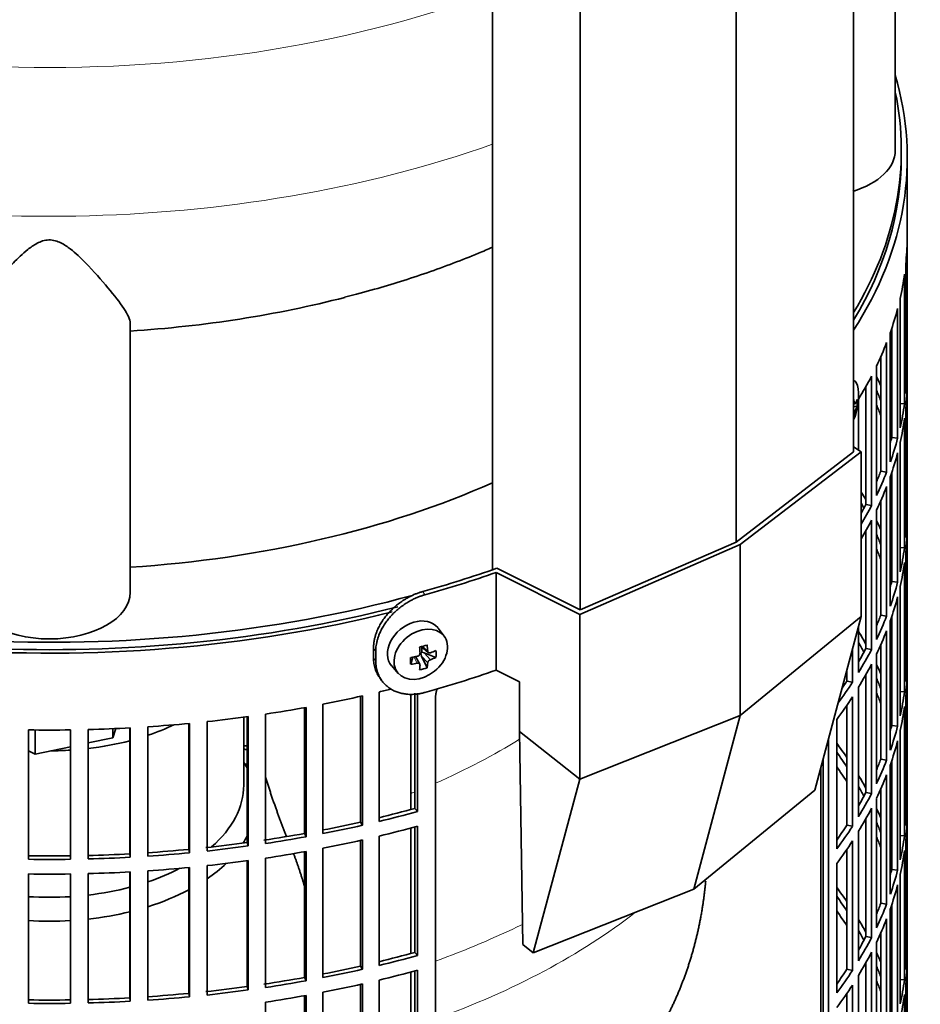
# Model space of a CAD drawing. Header units: millimetres. Extents: x 450 to 1334, y -1662 to 1534.
# Tile 6 of 28: x 1180 to 1330, y -1413 to -1248. Entities that reach past the tile are written whole.
import ezdxf

# ---------------------------------------------------------------- set-up
doc = ezdxf.new("R2010")
doc.units = ezdxf.units.MM
for name, color, linetype in [('LOW_334-3', 7, 'Continuous'), ('M5X8_UNI7687', 7, 'Continuous'), ('VSI184-254_GIUNT', 7, 'Continuous'), ('VSI344-454_FILTR', 7, 'Continuous'), ('VSI344-454_SUPPO', 7, 'Continuous'), ('VSI344-454_TERMI', 7, 'Continuous'), ('VSI344_DIFFUSORE', 7, 'Continuous')]:
    doc.layers.add(name, color=color, linetype=linetype)

# ---------------------------------------------------------------- blocks, each defined once
blk = doc.blocks.new('SE4')
at = {"layer": 'LOW_334-3', "color": 7, "linetype": 'Continuous', "lineweight": 35}
for p, q in [((1319.29, -1320.67), (1319.29, -781.11)), ((1299.63, -1335.73), (1299.63, -795.94)), ((1258.87, -800.52), (1258.87, -1340.37)), ((1273.54, -1347.08), (1273.54, -807.29))]:
    blk.add_line(p, q, dxfattribs=at)
at = {"layer": 'M5X8_UNI7687', "color": 7, "linetype": 'Continuous', "lineweight": 35}
for p, q in [((1319.29, -1308.7), (1319.29, -1308.69)), ((1319.29, -1312.58), (1319.49, -1312.61)), ((1319.88, -1313.04), (1319.29, -1313.07)), ((1250.79, -1351.49), (1249.79, -1350.14)), ((1246.98, -1353.21), (1248.15, -1354.21)), ((1247.06, -1353.27), (1247.06, -1354.15)), ((1245.2, -1356.16), (1245.55, -1354.98)), ((1246.72, -1356.15), (1246.03, -1354.9)), ((1247.94, -1356.76), (1247.03, -1354.79)), ((1249.43, -1355.02), (1247.48, -1354.26)), ((1242.02, -1356.42), (1243.13, -1357.69))]:
    blk.add_line(p, q, dxfattribs=at)
at = {"layer": 'M5X8_UNI7687', "color": 4, "linetype": 'Continuous', "lineweight": 9}
for p, q in [((1319.29, -1312.37), (1319.38, -1312.39)), ((1319.29, -1313.6), (1319.59, -1313.69)), ((1319.38, -1314.36), (1319.29, -1314.33)), ((1247.11, -1353.17), (1248.04, -1353.97)), ((1246.3, -1356.01), (1245.72, -1354.95)), ((1248.04, -1355.94), (1247.03, -1354.79)), ((1247.48, -1354.26), (1248.49, -1355.42))]:
    blk.add_line(p, q, dxfattribs=at)
at = {"layer": 'M5X8_UNI7687', "color": 7, "linetype": 'Continuous', "lineweight": 35}
blk.add_arc((1310.11, -1311.33), 10, 336.6187, 6.9701, dxfattribs=at)
for centre, major_axis, ratio, start_param, end_param in [((1317.99, -1313.45), (-1.28, -4.76), 0.345066, 2.435688, 3.131374), ((1310.05, -1311.41), (8.46, -5.33), 0.767256, 0.571643, 0.637478), ((1310.12, -1311.46), (9.95, 0.94), 0.545079, -0.368205, -0.253645), ((1310.81, -1313.47), (8.79, 2.9), 0.802083, 5.949712, 6.099404), ((1310.12, -1311.21), (9.95, -0.99), 0.605228, 6.0268, 6.141359), ((1310.05, -1311.41), (8.46, -5.33), 0.767256, 0.263551, 0.329385), ((1245.83, -1353.19), (3.89, 3.14), 0.739997, 0, 3.172175), ((1245.83, -1353.19), (3.89, 3.14), 0.739997, 6.252603, 6.283185), ((1244.15, -1353.61), (8.97, 2.29), 0.035701, -1.293098, -1.143406), ((1243.36, -1349.92), (2.06, -9.79), 0.279258, 1.046834, 1.161394), ((1243.08, -1349.99), (3.16, -9.49), 0.408248, 1.007206, 1.121766), ((1246.92, -1350.36), (-1.01, -9.2), 0.152739, -1.021742, -0.87205), ((1243.22, -1350.08), (9.99, 0.43), 0.510658, -1.393505, -1.278945), ((1247.29, -1354.45), (0.391, 0.312), 0.744948, 1.56038, 2.087178), ((1247.49, -1354.68), (-0.449, 0.845), 0.482969, 0.934611, 1.452812), ((1247.49, -1354.68), (-0.837, 0.408), 0.40333, 4.914112, 5.432313), ((1243.22, -1350.08), (9.99, 0.43), 0.510658, -1.036687, -0.922127), ((1243.22, -1349.83), (9.99, -0.48), 0.639648, -0.984117, -0.869557), ((1241.37, -1351.85), (6.65, -6.44), 0.71261, 0.529363, 0.679055), ((1243.22, -1349.83), (9.99, -0.48), 0.639648, -1.340934, -1.226375), ((1243.36, -1349.92), (2.06, -9.79), 0.279258, 0.690017, 0.804576), ((1243.08, -1349.99), (3.16, -9.49), 0.408248, 0.650389, 0.764948), ((1244.15, -1348.6), (7.61, -5.28), 0.901051, 5.557555, 5.707247)]:
    blk.add_ellipse(centre, major_axis=major_axis, ratio=ratio, start_param=start_param, end_param=end_param, dxfattribs=at)
blk.add_ellipse((1246.89, -1354.5), major_axis=(-3.84, -3.1), ratio=0.739997, dxfattribs=at)
for points in [[(1319.38, -1312.39), (1319.38, -1312.4), (1319.39, -1312.43), (1319.4, -1312.46), (1319.4, -1312.5), (1319.41, -1312.52), (1319.43, -1312.55), (1319.44, -1312.57), (1319.45, -1312.59), (1319.47, -1312.6), (1319.48, -1312.61), (1319.5, -1312.61), (1319.51, -1312.61), (1319.53, -1312.6), (1319.54, -1312.59), (1319.56, -1312.58), (1319.58, -1312.56), (1319.59, -1312.54), (1319.59, -1312.53)], [(1319.59, -1313.69), (1319.59, -1313.7), (1319.58, -1313.72), (1319.56, -1313.76), (1319.54, -1313.79), (1319.53, -1313.83), (1319.51, -1313.87), (1319.5, -1313.91), (1319.48, -1313.95), (1319.47, -1314), (1319.45, -1314.05), (1319.44, -1314.1), (1319.43, -1314.14), (1319.41, -1314.19), (1319.4, -1314.23), (1319.4, -1314.28), (1319.39, -1314.32), (1319.38, -1314.35), (1319.38, -1314.36)], [(1246.3, -1354.85), (1246.32, -1354.84), (1246.35, -1354.83), (1246.4, -1354.82), (1246.44, -1354.8), (1246.48, -1354.78), (1246.52, -1354.75), (1246.56, -1354.72), (1246.6, -1354.69), (1246.63, -1354.65), (1246.66, -1354.61), (1246.69, -1354.57), (1246.71, -1354.53), (1246.73, -1354.49), (1246.74, -1354.45), (1246.75, -1354.41), (1246.75, -1354.36), (1246.76, -1354.33), (1246.75, -1354.32)], [(1248.04, -1353.97), (1248.04, -1353.99), (1248.05, -1354.02), (1248.06, -1354.06), (1248.07, -1354.09), (1248.08, -1354.13), (1248.1, -1354.16), (1248.13, -1354.19), (1248.15, -1354.21), (1248.19, -1354.23), (1248.22, -1354.25), (1248.25, -1354.27), (1248.29, -1354.28), (1248.33, -1354.28), (1248.37, -1354.28), (1248.41, -1354.28), (1248.45, -1354.27), (1248.48, -1354.26), (1248.49, -1354.26)], [(1246.75, -1356.29), (1246.76, -1356.28), (1246.75, -1356.25), (1246.75, -1356.22), (1246.74, -1356.19), (1246.73, -1356.16), (1246.71, -1356.13), (1246.69, -1356.1), (1246.66, -1356.08), (1246.63, -1356.05), (1246.6, -1356.03), (1246.56, -1356.02), (1246.52, -1356.01), (1246.48, -1356), (1246.44, -1356), (1246.4, -1356), (1246.35, -1356), (1246.32, -1356), (1246.3, -1356.01)], [(1248.49, -1355.42), (1248.48, -1355.42), (1248.45, -1355.43), (1248.41, -1355.45), (1248.37, -1355.48), (1248.33, -1355.5), (1248.29, -1355.53), (1248.25, -1355.56), (1248.22, -1355.6), (1248.19, -1355.63), (1248.15, -1355.67), (1248.13, -1355.71), (1248.1, -1355.75), (1248.08, -1355.79), (1248.07, -1355.83), (1248.06, -1355.87), (1248.05, -1355.9), (1248.04, -1355.93), (1248.04, -1355.94)]]:
    blk.add_open_spline(points, degree=3, dxfattribs=at)
at = {"layer": 'VSI184-254_GIUNT', "color": 7, "linetype": 'Continuous', "lineweight": 35}
blk.add_line((1217.27, -1376.38), (1217.27, -1365.02), dxfattribs=at)
for centre, major_axis, start_param, end_param in [((1184.77, -1351.88), (-32.5, 0), -4.180525, -4.017085), ((1184.77, -1351.88), (-32.5, 0), 1.772095, 1.997343), ((1184.77, -1351.88), (-32.5, 0), 1.577864, 1.67924), ((1184.77, -1379.21), (-34.5, 0), 3.431632, 3.483762), ((1184.77, -1376.38), (32.5, 0), 5.699123, 6.283185), ((1184.77, -1379.21), (-34.5, 0), -3.493649, -3.431632), ((1184.77, -1379.21), (-34.5, 0), -3.841652, -3.683371), ((1184.77, -1376.38), (32.5, 0), -1.038932, -0.835386), ((1184.77, -1376.38), (32.5, 0), 4.913688, 5.138936), ((1184.77, -1379.21), (-34.5, 0), -4.214307, -3.970564), ((1184.77, -1376.38), (32.5, 0), 4.603946, 4.820832), ((1184.77, -1379.21), (-34.5, 0), 1.760279, 1.971151), ((1184.77, -1379.21), (-34.5, 0), 1.468662, 1.67293)]:
    blk.add_ellipse(centre, major_axis=major_axis, ratio=0.57735, start_param=start_param, end_param=end_param, dxfattribs=at)
at = {"layer": 'VSI344-454_FILTR', "color": 7, "linetype": 'Continuous', "lineweight": 35}
for p, q in [((1328.27, -1504.16), (1328.27, -1271.46)), ((1328.26, -1306.82), (1328.26, -1285.18)), ((1328.01, -1310.88), (1328.01, -1289.24)), ((1327.8, -1312.6), (1327.8, -1290.96)), ((1327.07, -1316.63), (1327.07, -1295)), ((1326.65, -1318.34), (1326.65, -1296.7)), ((1325.43, -1322.34), (1325.43, -1300.7)), ((1325.67, -1318.24), (1325.67, -1300.01)), ((1324.81, -1324.02), (1324.81, -1302.39)), ((1323.84, -1323.88), (1323.84, -1304.73)), ((1323.11, -1327.96), (1323.11, -1306.33)), ((1328.01, -1306.81), (1328.26, -1306.82)), ((1322.29, -1329.62), (1322.29, -1307.98)), ((1321.34, -1329.44), (1321.34, -1309.75)), ((1328.26, -1330.9), (1328.26, -1309.27)), ((1320.11, -1320.34), (1320.11, -1311.84)), ((1327.07, -1312.55), (1327.8, -1312.6)), ((1328.01, -1334.96), (1328.01, -1313.33)), ((1327.8, -1336.68), (1327.8, -1315.04)), ((1325.67, -1318.24), (1326.65, -1318.34)), ((1327.07, -1340.72), (1327.07, -1319.08)), ((1326.65, -1342.43), (1326.65, -1320.79)), ((1323.84, -1323.88), (1324.81, -1324.02)), ((1325.43, -1346.43), (1325.43, -1324.79)), ((1325.67, -1342.33), (1325.67, -1324.1)), ((1324.81, -1348.11), (1324.81, -1326.47)), ((1321.34, -1329.44), (1322.29, -1329.62)), ((1323.84, -1347.97), (1323.84, -1328.82)), ((1323.11, -1352.05), (1323.11, -1330.41)), ((1328.01, -1330.9), (1328.26, -1330.9)), ((1322.29, -1353.71), (1322.29, -1332.07)), ((1328.26, -1354.99), (1328.26, -1333.35)), ((1321.34, -1353.53), (1321.34, -1333.84)), ((1327.07, -1336.64), (1327.8, -1336.68)), ((1328.01, -1359.05), (1328.01, -1337.41)), ((1327.8, -1360.77), (1327.8, -1339.13)), ((1325.67, -1342.33), (1326.65, -1342.43)), ((1327.07, -1364.81), (1327.07, -1343.17)), ((1326.65, -1366.51), (1326.65, -1344.88)), ((1241.54, -1347.55), (1241.54, -1347.55)), ((1323.84, -1347.97), (1324.81, -1348.11)), ((1325.67, -1366.41), (1325.67, -1348.18)), ((1320.11, -1357.57), (1320.11, -1349.91)), ((1325.43, -1370.51), (1325.43, -1348.87)), ((1324.81, -1372.2), (1324.81, -1350.56)), ((1323.84, -1372.06), (1323.84, -1352.91)), ((1319.09, -1359.19), (1319.09, -1353.72)), ((1321.34, -1353.53), (1322.29, -1353.71)), ((1323.11, -1376.14), (1323.11, -1354.5)), ((1328.01, -1354.99), (1328.26, -1354.99)), ((1322.29, -1377.79), (1322.29, -1356.16)), ((1318.17, -1358.97), (1318.17, -1357.18)), ((1321.34, -1377.61), (1321.34, -1357.93)), ((1328.26, -1379.08), (1328.26, -1357.44)), ((1318.17, -1358.97), (1319.09, -1359.19)), ((1236.79, -1382.55), (1236.79, -1361.53)), ((1237.14, -1383.09), (1237.14, -1361.45)), ((1239.9, -1382.45), (1239.9, -1360.81)), ((1245.92, -1380.27), (1245.92, -1361.03)), ((1246.33, -1380.79), (1246.33, -1360.99)), ((1319.09, -1383.27), (1319.09, -1361.64)), ((1320.11, -1381.66), (1320.11, -1360.02)), ((1327.07, -1360.72), (1327.8, -1360.77)), ((1328.01, -1383.14), (1328.01, -1361.5)), ((1230.53, -1384.48), (1230.53, -1362.84)), ((1249.35, -1583.04), (1249.35, -1361.77)), ((1318.17, -1383.06), (1318.17, -1363.02)), ((1327.8, -1384.86), (1327.8, -1363.22)), ((1218.03, -1386.55), (1218.03, -1364.91)), ((1220.93, -1386.13), (1220.93, -1364.5)), ((1227.41, -1384.46), (1227.41, -1363.43)), ((1227.69, -1385.01), (1227.69, -1363.38)), ((1208.07, -1387.12), (1208.07, -1366.07)), ((1208.21, -1387.69), (1208.21, -1366.06)), ((1211.15, -1387.39), (1211.15, -1365.76)), ((1217.82, -1385.98), (1217.82, -1364.94)), ((1316.46, -1387.04), (1316.46, -1365.4)), ((1325.67, -1366.41), (1326.65, -1366.51)), ((1181.25, -1388.78), (1181.25, -1367.14)), ((1188.28, -1388.78), (1188.28, -1367.14)), ((1191.26, -1388.72), (1191.26, -1367.08)), ((1198.21, -1387.86), (1198.21, -1366.8)), ((1198.28, -1388.44), (1198.28, -1366.8)), ((1201.25, -1388.26), (1201.25, -1366.62)), ((1327.07, -1388.89), (1327.07, -1367.26)), ((1315.08, -1543.75), (1315.08, -1368.68)), ((1326.65, -1390.6), (1326.65, -1368.96)), ((1314.18, -1543.5), (1314.18, -1372.07)), ((1323.84, -1372.06), (1324.81, -1372.2)), ((1325.43, -1394.6), (1325.43, -1372.96)), ((1325.67, -1390.5), (1325.67, -1372.27)), ((1324.81, -1396.28), (1324.81, -1374.65)), ((1321.34, -1377.61), (1322.29, -1377.79)), ((1323.84, -1396.14), (1323.84, -1376.99)), ((1323.11, -1400.22), (1323.11, -1378.59)), ((1328.01, -1379.07), (1328.26, -1379.08)), ((1245.92, -1380.27), (1246.33, -1380.79)), ((1322.29, -1401.88), (1322.29, -1380.24)), ((1236.79, -1382.55), (1237.14, -1383.09)), ((1321.34, -1401.7), (1321.34, -1382.01)), ((1328.26, -1403.16), (1328.26, -1381.53)), ((1227.41, -1384.46), (1227.69, -1385.01)), ((1245.92, -1404.35), (1245.92, -1383.36)), ((1246.33, -1404.88), (1246.33, -1383.24)), ((1318.17, -1383.06), (1319.09, -1383.27)), ((1320.11, -1405.74), (1320.11, -1384.1)), ((1217.82, -1385.98), (1218.03, -1386.55)), ((1236.79, -1406.64), (1236.79, -1385.62)), ((1237.14, -1407.18), (1237.14, -1385.54)), ((1239.9, -1406.53), (1239.9, -1384.9)), ((1319.09, -1407.36), (1319.09, -1385.72)), ((1327.07, -1384.81), (1327.8, -1384.86)), ((1328.01, -1407.22), (1328.01, -1385.59)), ((1198.21, -1387.86), (1198.28, -1388.44)), ((1208.07, -1387.12), (1208.21, -1387.69)), ((1227.41, -1408.54), (1227.41, -1387.51)), ((1227.69, -1409.1), (1227.69, -1387.46)), ((1230.53, -1408.57), (1230.53, -1386.93)), ((1318.17, -1407.14), (1318.17, -1387.11)), ((1327.8, -1408.94), (1327.8, -1387.3)), ((1217.82, -1410.07), (1217.82, -1389.03)), ((1218.03, -1410.64), (1218.03, -1389)), ((1220.93, -1410.22), (1220.93, -1388.58)), ((1316.46, -1411.13), (1316.46, -1389.49)), ((1181.25, -1412.87), (1181.25, -1391.23)), ((1188.28, -1412.87), (1188.28, -1391.23)), ((1191.26, -1412.81), (1191.26, -1391.17)), ((1198.21, -1411.95), (1198.21, -1390.89)), ((1198.28, -1412.52), (1198.28, -1390.89)), ((1201.25, -1412.34), (1201.25, -1390.71)), ((1208.07, -1411.21), (1208.07, -1390.16)), ((1208.21, -1411.78), (1208.21, -1390.14)), ((1211.15, -1411.48), (1211.15, -1389.84)), ((1325.67, -1390.5), (1326.65, -1390.6)), ((1327.07, -1412.98), (1327.07, -1391.34)), ((1326.65, -1414.69), (1326.65, -1393.05)), ((1323.84, -1396.14), (1324.81, -1396.28)), ((1325.43, -1418.69), (1325.43, -1397.05)), ((1325.67, -1414.59), (1325.67, -1396.36)), ((1324.81, -1420.37), (1324.81, -1398.73)), ((1323.84, -1420.23), (1323.84, -1401.08)), ((1321.34, -1401.7), (1322.29, -1401.88)), ((1323.11, -1424.31), (1323.11, -1402.67)), ((1245.92, -1404.35), (1246.33, -1404.88)), ((1322.29, -1425.97), (1322.29, -1404.33)), ((1328.01, -1403.16), (1328.26, -1403.16)), ((1321.34, -1425.79), (1321.34, -1406.1)), ((1328.26, -1427.25), (1328.26, -1405.61)), ((1236.79, -1406.64), (1237.14, -1407.18)), ((1245.92, -1428.44), (1245.92, -1407.44)), ((1246.33, -1428.97), (1246.33, -1407.33)), ((1318.17, -1407.14), (1319.09, -1407.36)), ((1227.41, -1408.54), (1227.69, -1409.1)), ((1239.9, -1430.62), (1239.9, -1408.98)), ((1320.11, -1429.83), (1320.11, -1408.19)), ((1327.07, -1408.9), (1327.8, -1408.94)), ((1217.82, -1410.07), (1218.03, -1410.64)), ((1230.53, -1432.65), (1230.53, -1411.02)), ((1236.79, -1430.72), (1236.79, -1409.71)), ((1237.14, -1431.27), (1237.14, -1409.63)), ((1319.09, -1431.45), (1319.09, -1409.81)), ((1328.01, -1431.31), (1328.01, -1409.67)), ((1198.21, -1411.95), (1198.28, -1412.52)), ((1208.07, -1411.21), (1208.21, -1411.78)), ((1220.93, -1434.31), (1220.93, -1412.67)), ((1227.41, -1432.63), (1227.41, -1411.6)), ((1227.69, -1433.19), (1227.69, -1411.55)), ((1318.17, -1431.23), (1318.17, -1411.2)), ((1327.8, -1433.03), (1327.8, -1411.39))]:
    blk.add_line(p, q, dxfattribs=at)
for centre, radius, start, end in [((1184.77, -1118.67), 248.5, 269.189, 270.811), ((1184.77, -1141.46), 246.77, 269.1833, 270.8167), ((1184.77, -1140.31), 248.5, 269.189, 270.811), ((1184.77, -1142.76), 248.5, 269.189, 270.811), ((1184.77, -1165.55), 246.77, 269.1833, 270.8167), ((1184.77, -1164.39), 248.5, 269.189, 270.811)]:
    blk.add_arc(centre, radius, start, end, dxfattribs=at)
for centre, major_axis, start_param, end_param in [((1184.77, -1271.46), (143.5, 0), 2.974441, 5.123263), ((1184.77, -1271.46), (-143.5, 0), 2.78597, 3.308744), ((1184.77, -1271.46), (142.5, 0), 3.141593, 5.133513), ((1184.77, -1271.46), (-142.5, 0), 2.805373, 3.141593), ((1184.77, -1284.32), (143.5, 0), 6.223771, 6.272786), ((1184.77, -1284.32), (143.5, 0), -0.129227, -0.080212), ((1184.77, -1284.32), (143.5, 0), -0.199041, -0.150025), ((1184.77, -1284.32), (143.5, 0), -0.268854, -0.219838), ((1184.77, -1305.96), (143.5, 0), 6.223771, 6.272786), ((1184.77, -1284.32), (143.5, 0), -0.338667, -0.289652), ((1184.77, -1330.04), (143.5, 0), 0.248961, 0.268854), ((1184.77, -1330.04), (142.5, 0), 0.219666, 0.24208), ((1184.77, -1308.41), (143.5, 0), 6.223771, 6.272786), ((1184.77, -1332.49), (142.5, 0), 0.219666, 0.24208), ((1184.77, -1330.04), (143.5, 0), 0.190538, 0.199041), ((1184.77, -1305.96), (143.5, 0), -0.129227, -0.080212), ((1184.77, -1308.41), (143.5, 0), -0.129227, -0.080212), ((1184.77, -1330.04), (142.5, 0), 0.149853, 0.160574), ((1184.77, -1305.96), (142.5, 0), -0.161977, -0.149853), ((1184.77, -1305.96), (143.5, 0), -0.199041, -0.150025), ((1184.77, -1308.41), (143.5, 0), -0.199041, -0.150025), ((1184.77, -1305.96), (142.5, 0), -0.24208, -0.219666), ((1184.77, -1305.96), (143.5, 0), -0.268854, -0.219838), ((1184.77, -1308.41), (143.5, 0), -0.268854, -0.219838), ((1184.77, -1354.13), (143.5, 0), 0.312025, 0.328921), ((1184.77, -1354.13), (142.5, 0), 0.297119, 0.307699), ((1184.77, -1305.96), (142.5, 0), -0.307699, -0.28948), ((1184.77, -1305.96), (143.5, 0), -0.328921, -0.289652), ((1184.77, -1330.04), (143.5, 0), 6.223771, 6.272786), ((1184.77, -1308.41), (143.5, 0), -0.328921, -0.289652), ((1184.77, -1354.13), (143.5, 0), 0.248961, 0.268854), ((1184.77, -1332.49), (143.5, 0), 6.223771, 6.272786), ((1184.77, -1354.13), (142.5, 0), 0.219666, 0.24208), ((1184.77, -1356.58), (142.5, 0), 0.219666, 0.24208), ((1184.77, -1330.04), (143.5, 0), -0.129227, -0.080212), ((1184.77, -1354.13), (143.5, 0), 0.190538, 0.199041), ((1184.77, -1332.49), (143.5, 0), -0.129227, -0.080212), ((1184.77, -1354.13), (142.5, 0), 0.149853, 0.160574), ((1184.77, -1330.04), (142.5, 0), -0.161977, -0.149853), ((1184.77, -1330.04), (143.5, 0), -0.199041, -0.150025), ((1184.77, -1332.49), (143.5, 0), -0.199041, -0.150025), ((1184.77, -1330.04), (142.5, 0), -0.24208, -0.219666), ((1184.77, -1330.04), (143.5, 0), -0.268854, -0.219838), ((1184.77, -1378.22), (143.5, 0), 0.312025, 0.338667), ((1184.77, -1332.49), (143.5, 0), -0.268854, -0.219838), ((1184.77, -1378.22), (142.5, 0), 0.297119, 0.318145), ((1184.77, -1330.04), (142.5, 0), -0.318145, -0.28948), ((1184.77, -1330.04), (143.5, 0), -0.338667, -0.289652), ((1184.77, -1354.13), (143.5, 0), 6.223771, 6.272786), ((1184.77, -1332.49), (143.5, 0), -0.338667, -0.289652), ((1184.77, -1378.22), (143.5, 0), 0.248961, 0.268854), ((1184.77, -1356.58), (143.5, 0), 6.223771, 6.272786), ((1184.77, -1330.04), (143.5, 0), -0.404076, -0.359465), ((1184.77, -1330.04), (142.5, 0), -0.375006, -0.359293), ((1184.77, -1378.22), (142.5, 0), 0.219666, 0.24208), ((1184.77, -1284.32), (143.5, 0), -1.246245, -1.197216), ((1184.77, -1284.32), (143.5, 0), -1.176432, -1.1611), ((1184.77, -1332.49), (143.5, 0), -0.40848, -0.359465), ((1184.77, -1380.67), (142.5, 0), 0.219666, 0.24208), ((1184.77, -1354.13), (143.5, 0), -0.129227, -0.080212), ((1184.77, -1378.22), (143.5, 0), 0.190538, 0.199041), ((1184.77, -1356.58), (143.5, 0), -0.129227, -0.080212), ((1184.77, -1284.32), (143.5, 0), -1.385871, -1.336842), ((1184.77, -1284.32), (143.5, 0), -1.316058, -1.267029), ((1184.77, -1284.32), (143.5, 0), -1.455685, -1.406655), ((1184.77, -1354.13), (142.5, 0), -0.161977, -0.149853), ((1184.77, -1378.22), (142.5, 0), 0.149853, 0.160574), ((1184.77, -1354.13), (143.5, 0), -0.199041, -0.150025), ((1184.77, -1284.32), (143.5, 0), 4.757688, 4.806717), ((1184.77, -1450.48), (143.5, 0), 1.336842, 1.342333), ((1184.77, -1402.3), (143.5, 0), 0.37741, 0.40848), ((1184.77, -1356.58), (143.5, 0), -0.199041, -0.150025), ((1184.77, -1450.48), (142.5, 0), 1.33667, 1.340701), ((1184.77, -1402.3), (142.5, 0), 0.359293, 0.39195), ((1184.77, -1452.93), (142.5, 0), 1.33667, 1.339301), ((1184.77, -1354.13), (142.5, 0), -0.24208, -0.219666), ((1184.77, -1354.13), (143.5, 0), -0.268854, -0.219838), ((1184.77, -1404.75), (142.5, 0), 0.359293, 0.39195), ((1184.77, -1402.3), (143.5, 0), 0.312025, 0.338667), ((1184.77, -1356.58), (143.5, 0), -0.268854, -0.219838), ((1184.77, -1402.3), (142.5, 0), 0.297119, 0.318145), ((1184.77, -1354.13), (142.5, 0), -0.318145, -0.28948), ((1184.77, -1354.13), (143.5, 0), -0.338667, -0.289652), ((1184.77, -1378.22), (143.5, 0), 6.223771, 6.272786), ((1184.77, -1305.96), (142.5, 0), -1.17351, -1.127231), ((1184.77, -1305.96), (143.5, 0), -1.176432, -1.127403), ((1184.77, -1356.58), (143.5, 0), -0.338667, -0.289652), ((1184.77, -1402.3), (143.5, 0), 0.248961, 0.268854), ((1184.77, -1305.96), (142.5, 0), -1.243883, -1.197044), ((1184.77, -1402.3), (142.5, 0), 0.219666, 0.24208), ((1184.77, -1380.67), (143.5, 0), 6.223771, 6.272786), ((1184.77, -1305.96), (142.5, 0), -1.31623, -1.266857), ((1184.77, -1305.96), (143.5, 0), -1.246245, -1.197216), ((1184.77, -1308.41), (143.5, 0), -1.176432, -1.127403), ((1184.77, -1354.13), (142.5, 0), -0.39195, -0.359293), ((1184.77, -1354.13), (143.5, 0), -0.40848, -0.359465), ((1184.77, -1305.96), (142.5, 0), -1.386044, -1.33667), ((1184.77, -1305.96), (143.5, 0), -1.316058, -1.267029), ((1184.77, -1308.41), (143.5, 0), -1.246245, -1.197216), ((1184.77, -1356.58), (143.5, 0), -0.40848, -0.359465), ((1184.77, -1404.75), (142.5, 0), 0.219666, 0.24208), ((1184.77, -1402.3), (143.5, 0), 0.190538, 0.199041), ((1184.77, -1378.22), (143.5, 0), -0.129227, -0.080212), ((1184.77, -1305.96), (142.5, 0), 4.757515, 4.806889), ((1184.77, -1305.96), (142.5, 0), -1.455857, -1.406483), ((1184.77, -1305.96), (143.5, 0), -1.455685, -1.406655), ((1184.77, -1305.96), (143.5, 0), -1.385871, -1.336842), ((1184.77, -1308.41), (143.5, 0), -1.316058, -1.267029), ((1184.77, -1380.67), (143.5, 0), -0.129227, -0.080212), ((1184.77, -1305.96), (143.5, 0), 4.757688, 4.806717), ((1184.77, -1308.41), (143.5, 0), -1.385871, -1.336842), ((1184.77, -1402.3), (142.5, 0), 0.149853, 0.160574), ((1184.77, -1308.41), (143.5, 0), 4.757688, 4.806717), ((1184.77, -1308.41), (143.5, 0), -1.455685, -1.406655), ((1184.77, -1378.22), (142.5, 0), -0.161977, -0.149853), ((1184.77, -1378.22), (143.5, 0), -0.199041, -0.150025), ((1184.77, -1426.39), (143.5, 0), 0.37741, 0.40848), ((1184.77, -1380.67), (143.5, 0), -0.199041, -0.150025), ((1184.77, -1426.39), (142.5, 0), 0.359293, 0.39195), ((1184.77, -1378.22), (142.5, 0), -0.24208, -0.219666), ((1184.77, -1428.84), (142.5, 0), 0.359293, 0.39195), ((1184.77, -1378.22), (143.5, 0), -0.268854, -0.219838), ((1184.77, -1426.39), (143.5, 0), 0.312025, 0.338667), ((1184.77, -1380.67), (143.5, 0), -0.268854, -0.219838), ((1184.77, -1426.39), (142.5, 0), 0.297119, 0.318145), ((1184.77, -1378.22), (142.5, 0), -0.318145, -0.28948), ((1184.77, -1378.22), (143.5, 0), -0.338667, -0.289652), ((1184.77, -1330.04), (142.5, 0), -1.17351, -1.127231), ((1184.77, -1380.67), (143.5, 0), -0.338667, -0.289652), ((1184.77, -1426.39), (143.5, 0), 0.248961, 0.268854), ((1184.77, -1402.3), (143.5, 0), 6.223771, 6.272786), ((1184.77, -1330.04), (143.5, 0), -1.176432, -1.127403), ((1184.77, -1404.75), (143.5, 0), 6.223771, 6.272786), ((1184.77, -1330.04), (142.5, 0), -1.243883, -1.197044), ((1184.77, -1330.04), (143.5, 0), -1.246245, -1.197216), ((1184.77, -1332.49), (143.5, 0), -1.176432, -1.127403), ((1184.77, -1378.22), (142.5, 0), -0.39195, -0.359293), ((1184.77, -1378.22), (143.5, 0), -0.40848, -0.359465), ((1184.77, -1426.39), (142.5, 0), 0.219666, 0.24208), ((1184.77, -1330.04), (142.5, 0), -1.31623, -1.266857), ((1184.77, -1330.04), (143.5, 0), -1.316058, -1.267029), ((1184.77, -1428.84), (142.5, 0), 0.219666, 0.24208), ((1184.77, -1402.3), (143.5, 0), -0.129227, -0.080212), ((1184.77, -1330.04), (142.5, 0), -1.386044, -1.33667), ((1184.77, -1330.04), (143.5, 0), -1.385871, -1.336842), ((1184.77, -1332.49), (143.5, 0), -1.246245, -1.197216), ((1184.77, -1380.67), (143.5, 0), -0.40848, -0.359465), ((1184.77, -1426.39), (143.5, 0), 0.190538, 0.199041), ((1184.77, -1330.04), (142.5, 0), 4.757515, 4.806889), ((1184.77, -1330.04), (143.5, 0), 4.757688, 4.806717), ((1184.77, -1330.04), (142.5, 0), -1.455857, -1.406483), ((1184.77, -1330.04), (143.5, 0), -1.455685, -1.406655), ((1184.77, -1332.49), (143.5, 0), -1.316058, -1.267029), ((1184.77, -1404.75), (143.5, 0), -0.129227, -0.080212)]:
    blk.add_ellipse(centre, major_axis=major_axis, ratio=0.57735, start_param=start_param, end_param=end_param, dxfattribs=at)
blk.add_open_spline([(1249.35, -1361.77), (1249.36, -1361.71), (1249.36, -1361.59), (1249.37, -1361.41), (1249.39, -1361.23), (1249.42, -1361.05), (1249.46, -1360.86), (1249.5, -1360.67), (1249.56, -1360.49), (1249.61, -1360.34), (1249.64, -1360.25), (1249.65, -1360.23)], degree=3, knots=[0, 0, 0, 0, 0.027983, 0.0557899, 0.0834734, 0.1110867, 0.1386835, 0.1663177, 0.1940428, 0.2219119, 0.2331855, 0.2331855, 0.2331855, 0.2331855], dxfattribs=at)
at = {"layer": 'VSI344-454_SUPPO', "color": 7, "linetype": 'Continuous', "lineweight": 35}
for p, q in [((1327.27, -1271.46), (1327.27, -1270.23)), ((1245.25, -1380.45), (1245.25, -1361.09)), ((1182.36, -1371.2), (1182.36, -1367.16)), ((1195.38, -1368.47), (1195.85, -1366.92)), ((1195.38, -1368.47), (1195.38, -1366.94)), ((1191.26, -1369.33), (1195.38, -1368.47)), ((1181.25, -1370.66), (1182.36, -1371.2)), ((1182.36, -1371.2), (1188.28, -1369.96)), ((1313.79, -1547.65), (1313.79, -1373.5)), ((1245.25, -1404.54), (1245.25, -1383.54)), ((1245.25, -1428.62), (1245.25, -1407.62))]:
    blk.add_line(p, q, dxfattribs=at)
for major_axis, start_param, end_param in [((142.5, 0), 3.023053, 5.153969), ((-142.5, 0), 2.805373, 3.260132)]:
    blk.add_ellipse((1184.77, -1270.23), major_axis=major_axis, ratio=0.57735, start_param=start_param, end_param=end_param, dxfattribs=at)
at = {"layer": 'VSI344-454_SUPPO', "color": 4, "linetype": 'Continuous', "lineweight": 9}
for centre, major_axis, start_param, end_param in [((1184.77, -1326.81), (106.99, 0), -0.922642, -0.744899), ((1184.77, -1326.81), (106.99, 0), -0.96998, -0.962313), ((1184.77, -1355.72), (122, 0), 5.270305, 5.645632), ((1184.77, -1346.05), (122, 0), -1.012881, -0.865102)]:
    blk.add_ellipse(centre, major_axis=major_axis, ratio=0.57735, start_param=start_param, end_param=end_param, dxfattribs=at)
at = {"layer": 'VSI344-454_SUPPO', "color": 7, "linetype": 'Continuous', "lineweight": 35}
blk.add_open_spline([(1220.91, -1375.05), (1222.55, -1380.27), (1224.44, -1385)], degree=2, dxfattribs=at)
for points, knots in [([(1225.57, -1387.76), (1226.34, -1389.72), (1227, -1391.88), (1227.24, -1392.66), (1227.46, -1393.43)], [0.047479, 0.047479, 0.047479, 0.25, 0.25, 0.3209851, 0.3209851, 0.3209851]), ([(1294.55, -1392.4), (1294.33, -1394.85), (1293.93, -1397.25), (1293.03, -1402.7), (1291.25, -1407.76), (1289.46, -1412.81), (1286.83, -1417.41), (1284.2, -1421.99), (1280.77, -1426.01)], [0.1395028, 0.1395028, 0.1395028, 0.25, 0.25, 0.5, 0.5, 0.75, 0.75, 1, 1, 1])]:
    blk.add_open_spline(points, degree=2, knots=knots, dxfattribs=at)
at = {"layer": 'VSI344-454_TERMI', "color": 7, "linetype": 'Continuous', "lineweight": 35}
for p, q in [((1320.57, -1320.64), (1319.29, -1319.79)), ((1319.29, -1320.67), (1299.63, -1335.73)), ((1300.34, -1336.15), (1320.57, -1320.64)), ((1320.57, -1348.2), (1320.57, -1320.64)), ((1273.49, -1347.83), (1300.34, -1336.15)), ((1299.63, -1335.73), (1273.54, -1347.08)), ((1300.34, -1364.72), (1300.34, -1336.15)), ((1273.54, -1347.08), (1259.62, -1340.1)), ((1259.52, -1340.81), (1273.49, -1347.83)), ((1259.52, -1357.14), (1259.52, -1340.81)), ((1273.49, -1375.38), (1273.49, -1347.83)), ((1300.34, -1364.72), (1320.57, -1348.2)), ((1320.57, -1348.2), (1312.79, -1377.25)), ((1238.98, -1353.48), (1238.98, -1355.11)), ((1239.36, -1354.01), (1239.36, -1355.64)), ((1239.96, -1358.34), (1240.34, -1358.87)), ((1259.52, -1357.14), (1263.4, -1359.09)), ((1263.4, -1367.4), (1263.4, -1359.09)), ((1273.49, -1375.38), (1300.34, -1364.72)), ((1300.34, -1364.72), (1292.55, -1393.78)), ((1263.4, -1367.4), (1273.49, -1375.38)), ((1263.94, -1403.04), (1263.4, -1367.4)), ((1273.49, -1375.38), (1265.71, -1404.44)), ((1312.79, -1377.25), (1292.55, -1393.78)), ((1292.55, -1393.78), (1265.71, -1404.44)), ((1265.71, -1404.44), (1263.94, -1403.04))]:
    blk.add_line(p, q, dxfattribs=at)
at = {"layer": 'VSI344-454_TERMI', "color": 4, "linetype": 'Continuous', "lineweight": 9}
for p, q in [((1247.21, -1344.01), (1247.59, -1344.55)), ((1238.98, -1353.48), (1239.36, -1354.01)), ((1239.36, -1355.64), (1238.98, -1355.11))]:
    blk.add_line(p, q, dxfattribs=at)
at = {"layer": 'VSI344-454_TERMI', "color": 7, "linetype": 'Continuous', "lineweight": 35}
for centre, major_axis, start_param, end_param in [((1184.77, -1269.42), (143.5, 0), -1.120604, -1.022004), ((1184.77, -1269.42), (144.5, 0), -1.121039, -1.027077), ((1184.77, -1285.75), (144.5, 0), -1.121039, -1.027077)]:
    blk.add_ellipse(centre, major_axis=major_axis, ratio=0.57735, start_param=start_param, end_param=end_param, dxfattribs=at)
for points, knots in [([(1238.98, -1353.48), (1238.98, -1353.4), (1238.98, -1353.23), (1239, -1352.99), (1239.02, -1352.74), (1239.05, -1352.5), (1239.09, -1352.25), (1239.14, -1352.01), (1239.2, -1351.76), (1239.26, -1351.51), (1239.34, -1351.26), (1239.42, -1351.01), (1239.51, -1350.76), (1239.68, -1350.35), (1239.95, -1349.78), (1240.37, -1349.06), (1240.86, -1348.36), (1241.41, -1347.68), (1242.01, -1347.05), (1242.66, -1346.45), (1243.35, -1345.9), (1244, -1345.46), (1244.59, -1345.11), (1245.1, -1344.83), (1245.62, -1344.58), (1246.14, -1344.36), (1246.67, -1344.17), (1247.03, -1344.07), (1247.21, -1344.01)], [0, 0, 0, 0, 0.020995, 0.041891, 0.062709, 0.083472, 0.104202, 0.124923, 0.145657, 0.166426, 0.187253, 0.20816, 0.229169, 0.250303, 0.312364, 0.374597, 0.437423, 0.499973, 0.562511, 0.625344, 0.687552, 0.749622, 0.791751, 0.833482, 0.874992, 0.916462, 0.958072, 1, 1, 1, 1]), ([(1247.59, -1344.55), (1247.5, -1344.57), (1247.32, -1344.63), (1247.05, -1344.71), (1246.79, -1344.8), (1246.52, -1344.9), (1246.26, -1345.01), (1246, -1345.12), (1245.74, -1345.24), (1245.48, -1345.37), (1245.22, -1345.51), (1244.97, -1345.65), (1244.71, -1345.8), (1244.3, -1346.05), (1243.73, -1346.44), (1243.04, -1346.99), (1242.39, -1347.58), (1241.78, -1348.22), (1241.24, -1348.89), (1240.75, -1349.59), (1240.33, -1350.31), (1240.02, -1350.96), (1239.8, -1351.54), (1239.64, -1352.04), (1239.51, -1352.54), (1239.42, -1353.03), (1239.37, -1353.53), (1239.36, -1353.85), (1239.36, -1354.01)], [0, 0, 0, 0, 0.021016, 0.041931, 0.062766, 0.083544, 0.104287, 0.125018, 0.14576, 0.166534, 0.187364, 0.208272, 0.22928, 0.250409, 0.312471, 0.374687, 0.437512, 0.500059, 0.562597, 0.625436, 0.687652, 0.74973, 0.791863, 0.833589, 0.875085, 0.916531, 0.95811, 1, 1, 1, 1]), ([(1239.96, -1358.33), (1239.83, -1358.15), (1239.64, -1357.84), (1239.42, -1357.37), (1239.26, -1356.95), (1239.13, -1356.51), (1239.05, -1356.06), (1238.99, -1355.59), (1238.98, -1355.27), (1238.98, -1355.11)], [0.6886179, 0.6886179, 0.6886179, 0.6886179, 0.7497301, 0.7918632, 0.8335888, 0.8750846, 0.9165311, 0.9581098, 1, 1, 1, 1]), ([(1239.36, -1355.64), (1239.36, -1355.72), (1239.36, -1355.89), (1239.38, -1356.12), (1239.4, -1356.36), (1239.43, -1356.59), (1239.47, -1356.82), (1239.52, -1357.04), (1239.57, -1357.26), (1239.64, -1357.48), (1239.72, -1357.69), (1239.8, -1357.9), (1239.89, -1358.11), (1240.06, -1358.44), (1240.33, -1358.88), (1240.75, -1359.4), (1241.24, -1359.86), (1241.78, -1360.26), (1242.39, -1360.6), (1243.04, -1360.86), (1243.73, -1361.06), (1244.38, -1361.16), (1244.97, -1361.21), (1245.48, -1361.21), (1246, -1361.18), (1246.52, -1361.12), (1247.05, -1361.02), (1247.41, -1360.93), (1247.59, -1360.88)], [0, 0, 0, 0, 0.020995, 0.041891, 0.062709, 0.083472, 0.104202, 0.124923, 0.145657, 0.166425, 0.187252, 0.208159, 0.229169, 0.250303, 0.312364, 0.374597, 0.437423, 0.499974, 0.562512, 0.625346, 0.687554, 0.749624, 0.791753, 0.833484, 0.874994, 0.916463, 0.958072, 1, 1, 1, 1])]:
    blk.add_open_spline(points, degree=3, knots=knots, dxfattribs=at)
at = {"layer": 'VSI344_DIFFUSORE', "color": 7, "linetype": 'Continuous', "lineweight": 35}
for p, q in [((1326.27, -1270.23), (1326.27, -1206.79)), ((1198.27, -1344.14), (1198.27, -1299.14))]:
    blk.add_line(p, q, dxfattribs=at)
at = {"layer": 'VSI344_DIFFUSORE', "color": 4, "linetype": 'Continuous', "lineweight": 9}
for centre, major_axis, start_param, end_param in [((1184.77, -1177.52), (136.58, 0), 2.76226, 5.285895), ((1184.77, -1199.2), (-142.13, 0), 0.049478, 2.119254)]:
    blk.add_ellipse(centre, major_axis=major_axis, ratio=0.57735, start_param=start_param, end_param=end_param, dxfattribs=at)
at = {"layer": 'VSI344_DIFFUSORE', "color": 7, "linetype": 'Continuous', "lineweight": 35}
for centre, major_axis, start_param, end_param in [((1312.77, -1270.23), (-13.5, 0), 2.064509, 3.141604), ((1184.77, -1230.74), (121.5, 0), 4.82373, 5.131179), ((1184.77, -1270.23), (121.5, 0), 4.82373, 5.368326), ((1184.77, -1344.14), (13.5, 0), 3.141593, 6.283185)]:
    blk.add_ellipse(centre, major_axis=major_axis, ratio=0.57735, start_param=start_param, end_param=end_param, dxfattribs=at)
for points, knots in [([(1198.27, -1299.14), (1198.27, -1298.5), (1197.86, -1297.67), (1196.55, -1295.66), (1195.64, -1294.49), (1193.47, -1291.92), (1192.22, -1290.49), (1189.99, -1288.22), (1189.19, -1287.44), (1187.79, -1286.36), (1187.28, -1286), (1186.1, -1285.42), (1185.4, -1285.19), (1183.95, -1285.23), (1183.27, -1285.48), (1182.12, -1286.08), (1181.63, -1286.44), (1180.24, -1287.54), (1179.46, -1288.3), (1177.27, -1290.53), (1176.01, -1291.97), (1173.86, -1294.54), (1172.97, -1295.68), (1171.67, -1297.66), (1171.27, -1298.5), (1171.27, -1299.14)], [0, 0, 0, 0, 0.125, 0.125, 0.25, 0.25, 0.375, 0.375, 0.4375, 0.4375, 0.46875, 0.46875, 0.5, 0.5, 0.53125, 0.53125, 0.5625, 0.5625, 0.625, 0.625, 0.75, 0.75, 0.875, 0.875, 1, 1, 1, 1]), ([(1234.14, -1294.77), (1235.98, -1294.31), (1240.37, -1293.2), (1248, -1290.74), (1254.67, -1288.26), (1258.1, -1286.77), (1258.89, -1286.43)], [0, 0, 0, 0, 0.1662779, 0.4670189, 0.7698547, 0.8586105, 0.8586105, 0.8586105, 0.8586105])]:
    blk.add_open_spline(points, degree=3, knots=knots, dxfattribs=at)

msp = doc.modelspace()

# ---------------------------------------------------------------- block references
msp.add_blockref('SE4', (0, 0))

doc.saveas('drawing.dxf')
